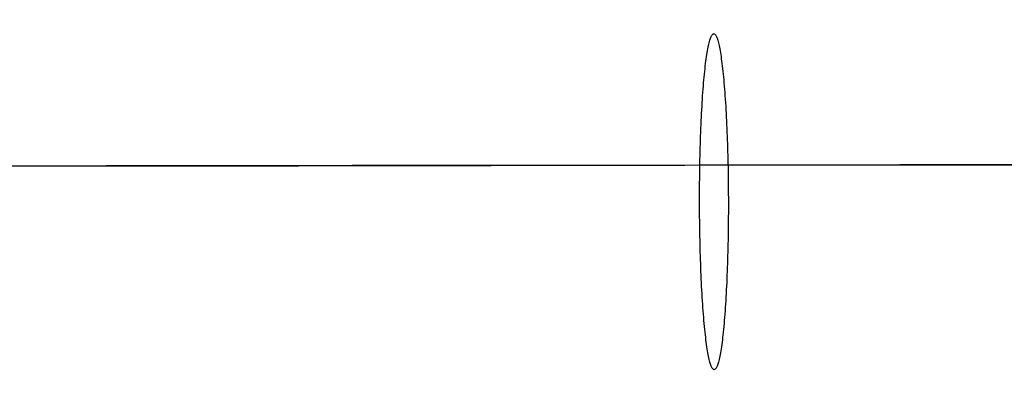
# Model space of a CAD drawing. Header units: millimetres. Extents: x -2852 to 102, y -106 to 97.
# Tile 146 of 256: x -2359 to -2318, y -12 to 3. Entities that reach past the tile are written whole.
import ezdxf

# ---------------------------------------------------------------- set-up
doc = ezdxf.new("R2010")
doc.units = ezdxf.units.MM
doc.header["$MEASUREMENT"] = 0
doc.layers.add('Predefinito', color=5, linetype='Continuous')

msp = doc.modelspace()

# ---------------------------------------------------------------- linework, layer by layer
at = {"layer": 'Predefinito', "extrusion": (-0.001367, 0.999999, 0)}
for points in [[(1899.675, 1028.426), (1950.258, 936.031), (1967.4, 906.576), (1985.127, 877.47), (2004.656, 847.084), (2025.496, 816.669), (2036.395, 801.605), (2047.581, 786.753), (2059.049, 772.174), (2070.848, 757.863), (2082.852, 744.027), (2095.232, 730.528), (2107.74, 717.692), (2114.15, 711.428), (2120.669, 705.279), (2127.105, 699.424), (2133.652, 693.694), (2140.312, 688.097), (2147.091, 682.643), (2153.75, 677.524), (2160.526, 672.56), (2167.421, 667.763), (2174.437, 663.147), (2181.313, 658.884), (2188.305, 654.816), (2195.415, 650.956), (2202.643, 647.32), (2209.738, 644.036), (2216.937, 640.993), (2220.576, 639.566), (2224.24, 638.206), (2227.928, 636.914), (2231.641, 635.692), (2235.831, 634.409), (2240.048, 633.217), (2244.289, 632.118), (2248.553, 631.112), (2252.587, 630.248), (2256.638, 629.466), (2260.704, 628.764), (2264.783, 628.142), (2268.847, 627.604), (2272.92, 627.144), (2277, 626.761), (2281.087, 626.455), (2285.18, 626.225), (2289.276, 626.069), (2293.374, 625.988), (2297.474, 625.98), (2305.647, 626.178), (2313.808, 626.656), (2321.95, 627.406), (2330.063, 628.419), (2338.132, 629.686), (2346.159, 631.199), (2354.138, 632.953), (2362.062, 634.938), (2369.891, 637.139), (2377.656, 639.556), (2385.353, 642.184), (2392.976, 645.017), (2400.435, 648.013), (2407.813, 651.2), (2415.108, 654.575), (2422.316, 658.133), (2429.278, 661.787), (2436.148, 665.612), (2442.922, 669.605), (2449.594, 673.764), (2455.744, 677.809), (2461.797, 681.998), (2467.747, 686.333), (2473.588, 690.813), (2480.985, 696.836), (2488.178, 703.101), (2491.988, 706.596), (2495.734, 710.158), (2499.416, 713.788), (2503.033, 717.481), (2509.946, 724.917), (2516.606, 732.58), (2522.96, 740.381), (2529.076, 748.372), (2534.957, 756.525), (2540.622, 764.832), (2546.118, 773.325), (2551.424, 781.935), (2556.66, 790.821), (2561.74, 799.799), (2571.51, 817.968), (2626.828, 928.194), (2638.541, 949.732), (2651.216, 971.672), (2674.704, 1009.524), (2677.832, 1014.879), (2679.262, 1017.451), (2680.646, 1020.045), (2681.888, 1022.497), (2683.068, 1024.979), (2684.056, 1027.223), (2684.522, 1028.357), (2684.967, 1029.499)], [(1899.675, 1028.426), (1950.258, 936.031), (1967.4, 906.576), (1985.127, 877.47), (2004.656, 847.084), (2025.496, 816.669), (2036.395, 801.605), (2047.581, 786.753), (2059.049, 772.174), (2070.848, 757.863), (2082.852, 744.027), (2095.232, 730.528), (2107.74, 717.692), (2114.15, 711.428), (2120.669, 705.279), (2127.105, 699.424), (2133.652, 693.694), (2140.312, 688.097), (2147.091, 682.643), (2153.75, 677.524), (2160.526, 672.56), (2167.421, 667.763), (2174.437, 663.147), (2181.313, 658.884), (2188.305, 654.816), (2195.415, 650.956), (2202.643, 647.32), (2209.738, 644.036), (2216.937, 640.993), (2220.576, 639.566), (2224.24, 638.206), (2227.928, 636.914), (2231.641, 635.692), (2235.831, 634.409), (2240.048, 633.217), (2244.289, 632.118), (2248.553, 631.112), (2252.587, 630.248), (2256.638, 629.466), (2260.704, 628.764), (2264.783, 628.142), (2268.847, 627.604), (2272.92, 627.144), (2277, 626.761), (2281.087, 626.455), (2285.18, 626.225), (2289.276, 626.069), (2293.374, 625.988), (2297.474, 625.98), (2305.647, 626.178), (2313.808, 626.656), (2321.95, 627.406), (2330.063, 628.419), (2338.132, 629.686), (2346.159, 631.199), (2354.138, 632.953), (2362.062, 634.938), (2369.891, 637.139), (2377.656, 639.556), (2385.353, 642.184), (2392.976, 645.017), (2400.435, 648.013), (2407.813, 651.2), (2415.108, 654.575), (2422.316, 658.133), (2429.278, 661.787), (2436.148, 665.612), (2442.922, 669.605), (2449.594, 673.764), (2455.744, 677.809), (2461.797, 681.998), (2467.747, 686.333), (2473.588, 690.813), (2480.985, 696.836), (2488.178, 703.101), (2491.988, 706.596), (2495.734, 710.158), (2499.416, 713.788), (2503.033, 717.481), (2509.946, 724.917), (2516.606, 732.58), (2522.96, 740.381), (2529.076, 748.372), (2534.957, 756.525), (2540.622, 764.832), (2546.118, 773.325), (2551.424, 781.935), (2556.66, 790.821), (2561.74, 799.799), (2571.51, 817.968), (2626.828, 928.194), (2638.541, 949.732), (2651.216, 971.672), (2674.704, 1009.524), (2677.832, 1014.879), (2679.262, 1017.451), (2680.646, 1020.045), (2681.888, 1022.497), (2683.068, 1024.979), (2684.056, 1027.223), (2684.522, 1028.357), (2684.967, 1029.499)], [(1893.351, 1025.423), (1943.996, 932.904), (1961.196, 903.334), (1978.994, 874.095), (1998.617, 843.546), (2019.574, 812.937), (2030.542, 797.765), (2041.807, 782.796), (2053.363, 768.091), (2065.262, 753.644), (2077.379, 739.663), (2089.888, 726.008), (2102.541, 713.005), (2109.032, 706.653), (2115.637, 700.412), (2122.165, 694.465), (2128.81, 688.638), (2135.576, 682.942), (2142.469, 677.386), (2149.248, 672.164), (2156.152, 667.094), (2163.186, 662.189), (2170.353, 657.462), (2177.385, 653.09), (2184.546, 648.911), (2191.838, 644.939), (2199.261, 641.191), (2206.559, 637.799), (2213.976, 634.65), (2217.729, 633.171), (2221.511, 631.76), (2225.321, 630.418), (2229.159, 629.147), (2233.493, 627.811), (2237.855, 626.569), (2242.242, 625.424), (2246.651, 624.375), (2250.821, 623.475), (2255.007, 622.658), (2259.209, 621.925), (2263.423, 621.276), (2267.619, 620.713), (2271.823, 620.23), (2276.035, 619.828), (2280.251, 619.505), (2284.472, 619.261), (2288.695, 619.094), (2292.918, 619.003), (2297.141, 618.988), (2305.557, 619.179), (2313.955, 619.658), (2322.326, 620.416), (2330.662, 621.445), (2338.948, 622.733), (2347.185, 624.275), (2355.367, 626.062), (2363.489, 628.086), (2371.51, 630.329), (2379.462, 632.793), (2387.341, 635.472), (2395.142, 638.361), (2402.771, 641.415), (2410.318, 644.664), (2417.778, 648.104), (2425.148, 651.731), (2432.267, 655.457), (2439.292, 659.357), (2446.219, 663.43), (2453.044, 667.673), (2459.337, 671.801), (2465.533, 676.078), (2471.626, 680.506), (2477.611, 685.085), (2485.196, 691.244), (2492.573, 697.653), (2496.48, 701.227), (2500.322, 704.871), (2504.098, 708.583), (2507.806, 712.361), (2514.89, 719.962), (2521.71, 727.789), (2528.21, 735.751), (2534.46, 743.898), (2540.461, 752.2), (2546.234, 760.647), (2551.824, 769.271), (2557.214, 778.001), (2562.522, 786.996), (2567.664, 796.07), (2577.527, 814.391), (2632.823, 924.581), (2644.452, 945.982), (2657.018, 967.756), (2680.503, 1005.603), (2683.726, 1011.103), (2686.673, 1016.486), (2687.995, 1019.076), (2689.269, 1021.731), (2690.354, 1024.169), (2690.875, 1025.417), (2691.378, 1026.687)], [(1893.351, 1025.423), (1943.996, 932.904), (1961.196, 903.334), (1978.994, 874.095), (1998.617, 843.546), (2019.574, 812.937), (2030.542, 797.765), (2041.807, 782.796), (2053.363, 768.091), (2065.262, 753.644), (2077.379, 739.663), (2089.888, 726.008), (2102.541, 713.005), (2109.032, 706.653), (2115.637, 700.412), (2122.165, 694.465), (2128.81, 688.638), (2135.576, 682.942), (2142.469, 677.386), (2149.248, 672.164), (2156.152, 667.094), (2163.186, 662.189), (2170.353, 657.462), (2177.385, 653.09), (2184.546, 648.911), (2191.838, 644.939), (2199.261, 641.191), (2206.559, 637.799), (2213.976, 634.65), (2217.729, 633.171), (2221.511, 631.76), (2225.321, 630.418), (2229.159, 629.147), (2233.493, 627.811), (2237.855, 626.569), (2242.242, 625.424), (2246.651, 624.375), (2250.821, 623.475), (2255.007, 622.658), (2259.209, 621.925), (2263.423, 621.276), (2267.619, 620.713), (2271.823, 620.23), (2276.035, 619.828), (2280.251, 619.505), (2284.472, 619.261), (2288.695, 619.094), (2292.918, 619.003), (2297.141, 618.988), (2305.557, 619.179), (2313.955, 619.658), (2322.326, 620.416), (2330.662, 621.445), (2338.948, 622.733), (2347.185, 624.275), (2355.367, 626.062), (2363.489, 628.086), (2371.51, 630.329), (2379.462, 632.793), (2387.341, 635.472), (2395.142, 638.361), (2402.771, 641.415), (2410.318, 644.664), (2417.778, 648.104), (2425.148, 651.731), (2432.267, 655.457), (2439.292, 659.357), (2446.219, 663.43), (2453.044, 667.673), (2459.337, 671.801), (2465.533, 676.078), (2471.626, 680.506), (2477.611, 685.085), (2485.196, 691.244), (2492.573, 697.653), (2496.48, 701.227), (2500.322, 704.871), (2504.098, 708.583), (2507.806, 712.361), (2514.89, 719.962), (2521.71, 727.789), (2528.21, 735.751), (2534.46, 743.898), (2540.461, 752.2), (2546.234, 760.647), (2551.824, 769.271), (2557.214, 778.001), (2562.522, 786.996), (2567.664, 796.07), (2577.527, 814.391), (2632.823, 924.581), (2644.452, 945.982), (2657.018, 967.756), (2680.503, 1005.603), (2683.726, 1011.103), (2686.673, 1016.486), (2687.995, 1019.076), (2689.269, 1021.731), (2690.354, 1024.169), (2690.875, 1025.417), (2691.378, 1026.687)], [(2685.094, 1029.656), (2684.653, 1028.514), (2684.179, 1027.354), (2683.136, 1024.978), (2681.976, 1022.534), (2680.708, 1020.029), (2679.342, 1017.466), (2677.888, 1014.851), (2674.755, 1009.486), (2647.236, 964.812), (2634.885, 943.007), (2623.438, 921.608), (2573.472, 821.606), (2563.678, 803.183), (2553.533, 785.345), (2548.272, 776.653), (2542.857, 768.118), (2537.263, 759.741), (2531.47, 751.527), (2525.454, 743.478), (2519.193, 735.598), (2512.666, 727.889), (2505.848, 720.356), (2498.718, 713.001), (2495.03, 709.391), (2491.254, 705.827), (2487.39, 702.309), (2483.433, 698.838), (2479.382, 695.414), (2475.233, 692.037), (2469.344, 687.456), (2463.27, 682.973), (2457.021, 678.599), (2450.604, 674.339), (2444.025, 670.203), (2437.294, 666.199), (2430.418, 662.334), (2423.403, 658.618), (2416.259, 655.058), (2408.992, 651.662), (2401.61, 648.438), (2394.122, 645.395), (2386.533, 642.541), (2378.853, 639.883), (2371.089, 637.431), (2363.249, 635.192), (2355.339, 633.174), (2347.369, 631.385), (2339.345, 629.834), (2331.275, 628.529), (2323.167, 627.478), (2315.028, 626.688), (2306.867, 626.169), (2298.69, 625.929), (2294.598, 625.915), (2290.506, 625.974), (2286.413, 626.107), (2282.321, 626.315), (2278.232, 626.598), (2274.145, 626.958), (2270.062, 627.395), (2265.984, 627.912), (2261.911, 628.508), (2257.846, 629.185), (2253.788, 629.943), (2249.738, 630.785), (2245.698, 631.71), (2241.669, 632.721), (2237.651, 633.817), (2233.646, 635), (2229.972, 636.166), (2226.309, 637.405), (2222.658, 638.717), (2219.018, 640.1), (2215.391, 641.554), (2211.775, 643.077), (2204.58, 646.326), (2197.435, 649.84), (2190.34, 653.611), (2183.297, 657.63), (2176.306, 661.888), (2169.369, 666.379), (2162.486, 671.093), (2155.659, 676.022), (2148.889, 681.158), (2142.175, 686.492), (2135.521, 692.017), (2128.926, 697.724), (2122.392, 703.605), (2115.919, 709.651), (2109.508, 715.854), (2096.88, 728.7), (2084.513, 742.076), (2072.418, 755.915), (2060.6, 770.152), (2049.07, 784.721), (2037.834, 799.554), (2026.9, 814.587), (2005.974, 844.986), (1986.355, 875.387), (1968.108, 905.263), (1951.298, 934.083), (1899.711, 1028.227)], [(2685.094, 1029.656), (2684.653, 1028.514), (2684.179, 1027.354), (2683.136, 1024.978), (2681.976, 1022.534), (2680.708, 1020.029), (2679.342, 1017.466), (2677.888, 1014.851), (2674.755, 1009.486), (2647.236, 964.812), (2634.885, 943.007), (2623.438, 921.608), (2573.472, 821.606), (2563.678, 803.183), (2553.533, 785.345), (2548.272, 776.653), (2542.857, 768.118), (2537.263, 759.741), (2531.47, 751.527), (2525.454, 743.478), (2519.193, 735.598), (2512.666, 727.889), (2505.848, 720.356), (2498.718, 713.001), (2495.03, 709.391), (2491.254, 705.827), (2487.39, 702.309), (2483.433, 698.838), (2479.382, 695.414), (2475.233, 692.037), (2469.344, 687.456), (2463.27, 682.973), (2457.021, 678.599), (2450.604, 674.339), (2444.025, 670.203), (2437.294, 666.199), (2430.418, 662.334), (2423.403, 658.618), (2416.259, 655.058), (2408.992, 651.662), (2401.61, 648.438), (2394.122, 645.395), (2386.533, 642.541), (2378.853, 639.883), (2371.089, 637.431), (2363.249, 635.192), (2355.339, 633.174), (2347.369, 631.385), (2339.345, 629.834), (2331.275, 628.529), (2323.167, 627.478), (2315.028, 626.688), (2306.867, 626.169), (2298.69, 625.929), (2294.598, 625.915), (2290.506, 625.974), (2286.413, 626.107), (2282.321, 626.315), (2278.232, 626.598), (2274.145, 626.958), (2270.062, 627.395), (2265.984, 627.912), (2261.911, 628.508), (2257.846, 629.185), (2253.788, 629.943), (2249.738, 630.785), (2245.698, 631.71), (2241.669, 632.721), (2237.651, 633.817), (2233.646, 635), (2229.972, 636.166), (2226.309, 637.405), (2222.658, 638.717), (2219.018, 640.1), (2215.391, 641.554), (2211.775, 643.077), (2204.58, 646.326), (2197.435, 649.84), (2190.34, 653.611), (2183.297, 657.63), (2176.306, 661.888), (2169.369, 666.379), (2162.486, 671.093), (2155.659, 676.022), (2148.889, 681.158), (2142.175, 686.492), (2135.521, 692.017), (2128.926, 697.724), (2122.392, 703.605), (2115.919, 709.651), (2109.508, 715.854), (2096.88, 728.7), (2084.513, 742.076), (2072.418, 755.915), (2060.6, 770.152), (2049.07, 784.721), (2037.834, 799.554), (2026.9, 814.587), (2005.974, 844.986), (1986.355, 875.387), (1968.108, 905.263), (1951.298, 934.083), (1899.711, 1028.227)], [(1905.998, 1031.428), (1956.521, 939.158), (1973.605, 909.817), (1991.259, 880.845), (2010.696, 850.623), (2031.419, 820.401), (2042.247, 805.445), (2053.356, 790.71), (2064.735, 776.257), (2076.434, 762.081), (2088.326, 748.391), (2100.577, 735.049), (2112.94, 722.379), (2119.268, 716.204), (2125.7, 710.146), (2132.045, 704.384), (2138.494, 698.749), (2145.048, 693.251), (2151.712, 687.9), (2158.253, 682.884), (2164.9, 678.025), (2171.656, 673.337), (2178.522, 668.832), (2185.241, 664.679), (2192.064, 660.721), (2198.993, 656.973), (2206.025, 653.449), (2212.916, 650.273), (2219.899, 647.335), (2223.423, 645.961), (2226.969, 644.652), (2230.536, 643.41), (2234.124, 642.237), (2238.17, 641.007), (2242.241, 639.865), (2246.337, 638.812), (2250.455, 637.848), (2254.353, 637.022), (2258.268, 636.273), (2262.199, 635.602), (2266.144, 635.009), (2270.075, 634.496), (2274.016, 634.058), (2277.966, 633.694), (2281.924, 633.405), (2285.888, 633.189), (2289.857, 633.045), (2293.83, 632.973), (2297.806, 632.972), (2305.737, 633.178), (2313.662, 633.655), (2321.574, 634.396), (2329.464, 635.393), (2337.317, 636.638), (2345.134, 638.124), (2352.908, 639.844), (2360.634, 641.791), (2368.271, 643.949), (2375.85, 646.319), (2383.365, 648.896), (2390.811, 651.674), (2398.098, 654.612), (2405.308, 657.737), (2412.438, 661.046), (2419.484, 664.534), (2426.289, 668.117), (2433.005, 671.866), (2439.624, 675.779), (2446.144, 679.855), (2452.151, 683.816), (2458.061, 687.918), (2463.868, 692.16), (2469.565, 696.541), (2476.774, 702.428), (2483.783, 708.55), (2487.496, 711.964), (2491.146, 715.445), (2494.735, 718.992), (2498.261, 722.602), (2505.002, 729.873), (2511.502, 737.37), (2517.71, 745.011), (2523.692, 752.846), (2529.453, 760.85), (2535.011, 769.017), (2540.411, 777.379), (2545.634, 785.869), (2550.797, 794.646), (2555.815, 803.528), (2565.493, 821.545), (2620.832, 931.806), (2632.631, 953.483), (2645.413, 975.588), (2668.906, 1013.445), (2671.937, 1018.654), (2673.307, 1021.13), (2674.619, 1023.605), (2675.781, 1025.918), (2676.867, 1028.226), (2677.757, 1030.277), (2678.17, 1031.297), (2678.557, 1032.31)], [(1905.998, 1031.428), (1956.521, 939.158), (1973.605, 909.817), (1991.259, 880.845), (2010.696, 850.623), (2031.419, 820.401), (2042.247, 805.445), (2053.356, 790.71), (2064.735, 776.257), (2076.434, 762.081), (2088.326, 748.391), (2100.577, 735.049), (2112.94, 722.379), (2119.268, 716.204), (2125.7, 710.146), (2132.045, 704.384), (2138.494, 698.749), (2145.048, 693.251), (2151.712, 687.9), (2158.253, 682.884), (2164.9, 678.025), (2171.656, 673.337), (2178.522, 668.832), (2185.241, 664.679), (2192.064, 660.721), (2198.993, 656.973), (2206.025, 653.449), (2212.916, 650.273), (2219.899, 647.335), (2223.423, 645.961), (2226.969, 644.652), (2230.536, 643.41), (2234.124, 642.237), (2238.17, 641.007), (2242.241, 639.865), (2246.337, 638.812), (2250.455, 637.848), (2254.353, 637.022), (2258.268, 636.273), (2262.199, 635.602), (2266.144, 635.009), (2270.075, 634.496), (2274.016, 634.058), (2277.966, 633.694), (2281.924, 633.405), (2285.888, 633.189), (2289.857, 633.045), (2293.83, 632.973), (2297.806, 632.972), (2305.737, 633.178), (2313.662, 633.655), (2321.574, 634.396), (2329.464, 635.393), (2337.317, 636.638), (2345.134, 638.124), (2352.908, 639.844), (2360.634, 641.791), (2368.271, 643.949), (2375.85, 646.319), (2383.365, 648.896), (2390.811, 651.674), (2398.098, 654.612), (2405.308, 657.737), (2412.438, 661.046), (2419.484, 664.534), (2426.289, 668.117), (2433.005, 671.866), (2439.624, 675.779), (2446.144, 679.855), (2452.151, 683.816), (2458.061, 687.918), (2463.868, 692.16), (2469.565, 696.541), (2476.774, 702.428), (2483.783, 708.55), (2487.496, 711.964), (2491.146, 715.445), (2494.735, 718.992), (2498.261, 722.602), (2505.002, 729.873), (2511.502, 737.37), (2517.71, 745.011), (2523.692, 752.846), (2529.453, 760.85), (2535.011, 769.017), (2540.411, 777.379), (2545.634, 785.869), (2550.797, 794.646), (2555.815, 803.528), (2565.493, 821.545), (2620.832, 931.806), (2632.631, 953.483), (2645.413, 975.588), (2668.906, 1013.445), (2671.937, 1018.654), (2673.307, 1021.13), (2674.619, 1023.605), (2675.781, 1025.918), (2676.867, 1028.226), (2677.757, 1030.277), (2678.17, 1031.297), (2678.557, 1032.31)], [(1899.675, 1028.426), (1950.258, 936.031), (1967.4, 906.576), (1985.127, 877.47), (2004.656, 847.084), (2025.496, 816.669), (2036.395, 801.605), (2047.581, 786.753), (2059.049, 772.174), (2070.848, 757.863), (2082.852, 744.027), (2095.232, 730.528), (2107.74, 717.692), (2114.15, 711.428), (2120.669, 705.279), (2127.105, 699.424), (2133.652, 693.694), (2140.312, 688.097), (2147.091, 682.643), (2153.75, 677.524), (2160.526, 672.56), (2167.421, 667.763), (2174.437, 663.147), (2181.313, 658.884), (2188.305, 654.816), (2195.415, 650.956), (2202.643, 647.32), (2209.738, 644.036), (2216.937, 640.993), (2220.576, 639.566), (2224.24, 638.206), (2227.928, 636.914), (2231.641, 635.692), (2235.831, 634.409), (2240.048, 633.217), (2244.289, 632.118), (2248.553, 631.112), (2252.587, 630.248), (2256.638, 629.466), (2260.704, 628.764), (2264.783, 628.142), (2268.847, 627.604), (2272.92, 627.144), (2277, 626.761), (2281.087, 626.455), (2285.18, 626.225), (2289.276, 626.069), (2293.374, 625.988), (2297.474, 625.98), (2305.647, 626.178), (2313.808, 626.656), (2321.95, 627.406), (2330.063, 628.419), (2338.132, 629.686), (2346.159, 631.199), (2354.138, 632.953), (2362.062, 634.938), (2369.891, 637.139), (2377.656, 639.556), (2385.353, 642.184), (2392.976, 645.017), (2400.435, 648.013), (2407.813, 651.2), (2415.108, 654.575), (2422.316, 658.133), (2429.278, 661.787), (2436.148, 665.612), (2442.922, 669.605), (2449.594, 673.764), (2455.744, 677.809), (2461.797, 681.998), (2467.747, 686.333), (2473.588, 690.813), (2480.985, 696.836), (2488.178, 703.101), (2491.988, 706.596), (2495.734, 710.158), (2499.416, 713.788), (2503.033, 717.481), (2509.946, 724.917), (2516.606, 732.58), (2522.96, 740.381), (2529.076, 748.372), (2534.957, 756.525), (2540.622, 764.832), (2546.118, 773.325), (2551.424, 781.935), (2556.66, 790.821), (2561.74, 799.799), (2571.51, 817.968), (2626.828, 928.194), (2638.541, 949.732), (2651.216, 971.672), (2674.704, 1009.524), (2677.832, 1014.879), (2679.262, 1017.451), (2680.646, 1020.045), (2681.888, 1022.497), (2683.068, 1024.979), (2684.056, 1027.223), (2684.522, 1028.357), (2684.967, 1029.499)], [(1899.675, 1028.426), (1950.258, 936.031), (1967.4, 906.576), (1985.127, 877.47), (2004.656, 847.084), (2025.496, 816.669), (2036.395, 801.605), (2047.581, 786.753), (2059.049, 772.174), (2070.848, 757.863), (2082.852, 744.027), (2095.232, 730.528), (2107.74, 717.692), (2114.15, 711.428), (2120.669, 705.279), (2127.105, 699.424), (2133.652, 693.694), (2140.312, 688.097), (2147.091, 682.643), (2153.75, 677.524), (2160.526, 672.56), (2167.421, 667.763), (2174.437, 663.147), (2181.313, 658.884), (2188.305, 654.816), (2195.415, 650.956), (2202.643, 647.32), (2209.738, 644.036), (2216.937, 640.993), (2220.576, 639.566), (2224.24, 638.206), (2227.928, 636.914), (2231.641, 635.692), (2235.831, 634.409), (2240.048, 633.217), (2244.289, 632.118), (2248.553, 631.112), (2252.587, 630.248), (2256.638, 629.466), (2260.704, 628.764), (2264.783, 628.142), (2268.847, 627.604), (2272.92, 627.144), (2277, 626.761), (2281.087, 626.455), (2285.18, 626.225), (2289.276, 626.069), (2293.374, 625.988), (2297.474, 625.98), (2305.647, 626.178), (2313.808, 626.656), (2321.95, 627.406), (2330.063, 628.419), (2338.132, 629.686), (2346.159, 631.199), (2354.138, 632.953), (2362.062, 634.938), (2369.891, 637.139), (2377.656, 639.556), (2385.353, 642.184), (2392.976, 645.017), (2400.435, 648.013), (2407.813, 651.2), (2415.108, 654.575), (2422.316, 658.133), (2429.278, 661.787), (2436.148, 665.612), (2442.922, 669.605), (2449.594, 673.764), (2455.744, 677.809), (2461.797, 681.998), (2467.747, 686.333), (2473.588, 690.813), (2480.985, 696.836), (2488.178, 703.101), (2491.988, 706.596), (2495.734, 710.158), (2499.416, 713.788), (2503.033, 717.481), (2509.946, 724.917), (2516.606, 732.58), (2522.96, 740.381), (2529.076, 748.372), (2534.957, 756.525), (2540.622, 764.832), (2546.118, 773.325), (2551.424, 781.935), (2556.66, 790.821), (2561.74, 799.799), (2571.51, 817.968), (2626.828, 928.194), (2638.541, 949.732), (2651.216, 971.672), (2674.704, 1009.524), (2677.832, 1014.879), (2679.262, 1017.451), (2680.646, 1020.045), (2681.888, 1022.497), (2683.068, 1024.979), (2684.056, 1027.223), (2684.522, 1028.357), (2684.967, 1029.499)]]:
    msp.add_lwpolyline(points, dxfattribs=at)
at = {"layer": 'Predefinito'}
msp.add_polyline3d([(-2330.658, -4.71, 621.445), (-2330.658, -4.555, 621.446), (-2330.658, -4.398, 621.451), (-2330.657, -4.24, 621.46), (-2330.656, -4.081, 621.473), (-2330.655, -3.921, 621.489), (-2330.654, -3.76, 621.509), (-2330.652, -3.599, 621.533), (-2330.65, -3.437, 621.561), (-2330.647, -3.274, 621.593), (-2330.644, -3.111, 621.629), (-2330.641, -2.947, 621.669), (-2330.637, -2.784, 621.714), (-2330.633, -2.621, 621.762), (-2330.629, -2.458, 621.815), (-2330.624, -2.296, 621.873), (-2330.619, -2.134, 621.934), (-2330.614, -1.972, 622), (-2330.608, -1.812, 622.07), (-2330.602, -1.653, 622.145), (-2330.595, -1.495, 622.224), (-2330.588, -1.339, 622.307), (-2330.581, -1.184, 622.394), (-2330.573, -1.031, 622.486), (-2330.565, -0.88, 622.581), (-2330.557, -0.731, 622.681), (-2330.548, -0.584, 622.785), (-2330.539, -0.44, 622.893), (-2330.53, -0.298, 623.004), (-2330.52, -0.159, 623.12), (-2330.51, -0.023, 623.239), (-2330.5, 0.11, 623.361), (-2330.489, 0.24, 623.487), (-2330.478, 0.366, 623.617), (-2330.467, 0.489, 623.749), (-2330.456, 0.609, 623.885), (-2330.444, 0.724, 624.023), (-2330.432, 0.836, 624.164), (-2330.42, 0.945, 624.308), (-2330.407, 1.049, 624.454), (-2330.395, 1.149, 624.602), (-2330.382, 1.245, 624.753), (-2330.369, 1.337, 624.905), (-2330.356, 1.425, 625.06), (-2330.342, 1.508, 625.216), (-2330.329, 1.587, 625.373), (-2330.316, 1.662, 625.531), (-2330.302, 1.733, 625.691), (-2330.288, 1.799, 625.852), (-2330.274, 1.861, 626.013), (-2330.261, 1.918, 626.175), (-2330.247, 1.971, 626.337), (-2330.233, 2.02, 626.5), (-2330.219, 2.065, 626.662), (-2330.205, 2.105, 626.825), (-2330.191, 2.141, 626.988), (-2330.177, 2.173, 627.15), (-2330.163, 2.202, 627.311), (-2330.15, 2.226, 627.472), (-2330.136, 2.246, 627.633), (-2330.122, 2.262, 627.792), (-2330.109, 2.275, 627.951), (-2330.095, 2.283, 628.108), (-2330.082, 2.289, 628.264), (-2330.068, 2.29, 628.419), (-2330.055, 2.289, 628.574), (-2330.042, 2.284, 628.73), (-2330.028, 2.275, 628.887), (-2330.014, 2.262, 629.045), (-2330.001, 2.246, 629.205), (-2329.987, 2.226, 629.365), (-2329.973, 2.202, 629.526), (-2329.959, 2.174, 629.688), (-2329.945, 2.142, 629.85), (-2329.931, 2.105, 630.012), (-2329.917, 2.065, 630.175), (-2329.903, 2.021, 630.338), (-2329.889, 1.972, 630.5), (-2329.875, 1.919, 630.663), (-2329.861, 1.861, 630.825), (-2329.847, 1.799, 630.986), (-2329.833, 1.733, 631.147), (-2329.819, 1.663, 631.306), (-2329.806, 1.588, 631.465), (-2329.792, 1.509, 631.622), (-2329.779, 1.425, 631.778), (-2329.765, 1.338, 631.932), (-2329.752, 1.246, 632.085), (-2329.739, 1.15, 632.235), (-2329.726, 1.05, 632.384), (-2329.713, 0.946, 632.53), (-2329.701, 0.837, 632.674), (-2329.689, 0.725, 632.815), (-2329.677, 0.61, 632.953), (-2329.665, 0.49, 633.089), (-2329.653, 0.367, 633.221), (-2329.642, 0.241, 633.35), (-2329.631, 0.111, 633.476), (-2329.62, -0.022, 633.599), (-2329.61, -0.158, 633.718), (-2329.6, -0.297, 633.833), (-2329.59, -0.438, 633.945), (-2329.581, -0.583, 634.053), (-2329.571, -0.729, 634.156), (-2329.563, -0.878, 634.256), (-2329.554, -1.029, 634.352), (-2329.546, -1.182, 634.444), (-2329.538, -1.337, 634.531), (-2329.531, -1.494, 634.614), (-2329.524, -1.652, 634.693), (-2329.517, -1.811, 634.767), (-2329.511, -1.971, 634.838), (-2329.505, -2.132, 634.903), (-2329.5, -2.294, 634.965), (-2329.495, -2.456, 635.022), (-2329.49, -2.619, 635.075), (-2329.485, -2.783, 635.124), (-2329.481, -2.946, 635.168), (-2329.478, -3.109, 635.209), (-2329.474, -3.272, 635.245), (-2329.471, -3.435, 635.277), (-2329.469, -3.597, 635.305), (-2329.467, -3.759, 635.329), (-2329.465, -3.92, 635.349), (-2329.463, -4.08, 635.365), (-2329.462, -4.239, 635.377), (-2329.461, -4.397, 635.386), (-2329.46, -4.553, 635.391), (-2329.46, -4.709, 635.393), (-2329.46, -4.864, 635.391), (-2329.46, -5.021, 635.386), (-2329.46, -5.179, 635.377), (-2329.461, -5.338, 635.365), (-2329.462, -5.498, 635.349), (-2329.464, -5.659, 635.329), (-2329.466, -5.82, 635.305), (-2329.468, -5.982, 635.277), (-2329.471, -6.145, 635.245), (-2329.473, -6.308, 635.209), (-2329.477, -6.472, 635.168), (-2329.48, -6.635, 635.124), (-2329.484, -6.798, 635.075), (-2329.489, -6.961, 635.022), (-2329.493, -7.123, 634.965), (-2329.498, -7.285, 634.903), (-2329.504, -7.447, 634.838), (-2329.51, -7.607, 634.767), (-2329.516, -7.766, 634.693), (-2329.522, -7.924, 634.614), (-2329.529, -8.08, 634.531), (-2329.536, -8.235, 634.444), (-2329.544, -8.388, 634.352), (-2329.552, -8.539, 634.256), (-2329.561, -8.688, 634.156), (-2329.569, -8.835, 634.053), (-2329.578, -8.979, 633.945), (-2329.588, -9.121, 633.833), (-2329.597, -9.26, 633.718), (-2329.607, -9.396, 633.599), (-2329.618, -9.529, 633.476), (-2329.628, -9.659, 633.35), (-2329.639, -9.785, 633.221), (-2329.651, -9.908, 633.089), (-2329.662, -10.028, 632.953), (-2329.674, -10.143, 632.815), (-2329.686, -10.255, 632.674), (-2329.698, -10.364, 632.53), (-2329.71, -10.468, 632.384), (-2329.723, -10.568, 632.235), (-2329.736, -10.664, 632.085), (-2329.749, -10.756, 631.932), (-2329.762, -10.844, 631.778), (-2329.775, -10.927, 631.622), (-2329.789, -11.006, 631.465), (-2329.802, -11.081, 631.306), (-2329.816, -11.152, 631.147), (-2329.829, -11.218, 630.986), (-2329.843, -11.28, 630.825), (-2329.857, -11.337, 630.663), (-2329.871, -11.39, 630.5), (-2329.885, -11.439, 630.338), (-2329.899, -11.484, 630.175), (-2329.913, -11.524, 630.012), (-2329.926, -11.56, 629.85), (-2329.94, -11.592, 629.688), (-2329.954, -11.621, 629.526), (-2329.968, -11.645, 629.365), (-2329.982, -11.665, 629.205), (-2329.995, -11.681, 629.045), (-2330.009, -11.694, 628.887), (-2330.023, -11.703, 628.73), (-2330.036, -11.708, 628.574), (-2330.049, -11.709, 628.419), (-2330.063, -11.708, 628.264), (-2330.076, -11.703, 628.108), (-2330.089, -11.694, 627.951), (-2330.103, -11.681, 627.792), (-2330.117, -11.665, 627.633), (-2330.131, -11.645, 627.472), (-2330.144, -11.621, 627.311), (-2330.158, -11.593, 627.15), (-2330.172, -11.561, 626.988), (-2330.186, -11.524, 626.825), (-2330.2, -11.484, 626.662), (-2330.214, -11.44, 626.5), (-2330.228, -11.391, 626.337), (-2330.242, -11.338, 626.175), (-2330.256, -11.28, 626.013), (-2330.27, -11.218, 625.852), (-2330.284, -11.152, 625.691), (-2330.298, -11.082, 625.531), (-2330.312, -11.007, 625.373), (-2330.325, -10.928, 625.216), (-2330.339, -10.844, 625.06), (-2330.352, -10.757, 624.905), (-2330.366, -10.665, 624.753), (-2330.379, -10.569, 624.602), (-2330.391, -10.469, 624.454), (-2330.404, -10.365, 624.308), (-2330.417, -10.256, 624.164), (-2330.429, -10.144, 624.023), (-2330.441, -10.029, 623.885), (-2330.453, -9.909, 623.749), (-2330.464, -9.786, 623.617), (-2330.476, -9.66, 623.487), (-2330.487, -9.53, 623.361), (-2330.497, -9.397, 623.239), (-2330.508, -9.261, 623.12), (-2330.518, -9.122, 623.004), (-2330.528, -8.981, 622.893), (-2330.537, -8.836, 622.785), (-2330.546, -8.69, 622.681), (-2330.555, -8.541, 622.581), (-2330.563, -8.39, 622.486), (-2330.571, -8.237, 622.394), (-2330.579, -8.082, 622.307), (-2330.587, -7.925, 622.224), (-2330.594, -7.767, 622.145), (-2330.6, -7.608, 622.07), (-2330.606, -7.448, 622), (-2330.612, -7.287, 621.934), (-2330.618, -7.125, 621.873), (-2330.623, -6.963, 621.815), (-2330.628, -6.8, 621.762), (-2330.632, -6.636, 621.714), (-2330.636, -6.473, 621.669), (-2330.64, -6.31, 621.629), (-2330.643, -6.147, 621.593), (-2330.646, -5.984, 621.561), (-2330.649, -5.822, 621.533), (-2330.651, -5.66, 621.509), (-2330.653, -5.499, 621.489), (-2330.655, -5.339, 621.473), (-2330.656, -5.18, 621.46), (-2330.657, -5.022, 621.451), (-2330.657, -4.866, 621.446), (-2330.658, -4.71, 621.445)], dxfattribs=at)
msp.add_polyline3d([(-2330.658, -4.71, 621.445), (-2330.658, -4.555, 621.446), (-2330.658, -4.398, 621.451), (-2330.657, -4.24, 621.46), (-2330.656, -4.081, 621.473), (-2330.655, -3.921, 621.489), (-2330.654, -3.76, 621.509), (-2330.652, -3.599, 621.533), (-2330.65, -3.437, 621.561), (-2330.647, -3.274, 621.593), (-2330.644, -3.111, 621.629), (-2330.641, -2.947, 621.669), (-2330.637, -2.784, 621.714), (-2330.633, -2.621, 621.762), (-2330.629, -2.458, 621.815), (-2330.624, -2.296, 621.873), (-2330.619, -2.134, 621.934), (-2330.614, -1.972, 622), (-2330.608, -1.812, 622.07), (-2330.602, -1.653, 622.145), (-2330.595, -1.495, 622.224), (-2330.588, -1.339, 622.307), (-2330.581, -1.184, 622.394), (-2330.573, -1.031, 622.486), (-2330.565, -0.88, 622.581), (-2330.557, -0.731, 622.681), (-2330.548, -0.584, 622.785), (-2330.539, -0.44, 622.893), (-2330.53, -0.298, 623.004), (-2330.52, -0.159, 623.12), (-2330.51, -0.023, 623.239), (-2330.5, 0.11, 623.361), (-2330.489, 0.24, 623.487), (-2330.478, 0.366, 623.617), (-2330.467, 0.489, 623.749), (-2330.456, 0.609, 623.885), (-2330.444, 0.724, 624.023), (-2330.432, 0.836, 624.164), (-2330.42, 0.945, 624.308), (-2330.407, 1.049, 624.454), (-2330.395, 1.149, 624.602), (-2330.382, 1.245, 624.753), (-2330.369, 1.337, 624.905), (-2330.356, 1.425, 625.06), (-2330.342, 1.508, 625.216), (-2330.329, 1.587, 625.373), (-2330.316, 1.662, 625.531), (-2330.302, 1.733, 625.691), (-2330.288, 1.799, 625.852), (-2330.274, 1.861, 626.013), (-2330.261, 1.918, 626.175), (-2330.247, 1.971, 626.337), (-2330.233, 2.02, 626.5), (-2330.219, 2.065, 626.662), (-2330.205, 2.105, 626.825), (-2330.191, 2.141, 626.988), (-2330.177, 2.173, 627.15), (-2330.163, 2.202, 627.311), (-2330.15, 2.226, 627.472), (-2330.136, 2.246, 627.633), (-2330.122, 2.262, 627.792), (-2330.109, 2.275, 627.951), (-2330.095, 2.283, 628.108), (-2330.082, 2.289, 628.264), (-2330.068, 2.29, 628.419), (-2330.055, 2.289, 628.574), (-2330.042, 2.284, 628.73), (-2330.028, 2.275, 628.887), (-2330.014, 2.262, 629.045), (-2330.001, 2.246, 629.205), (-2329.987, 2.226, 629.365), (-2329.973, 2.202, 629.526), (-2329.959, 2.174, 629.688), (-2329.945, 2.142, 629.85), (-2329.931, 2.105, 630.012), (-2329.917, 2.065, 630.175), (-2329.903, 2.021, 630.338), (-2329.889, 1.972, 630.5), (-2329.875, 1.919, 630.663), (-2329.861, 1.861, 630.825), (-2329.847, 1.799, 630.986), (-2329.833, 1.733, 631.147), (-2329.819, 1.663, 631.306), (-2329.806, 1.588, 631.465), (-2329.792, 1.509, 631.622), (-2329.779, 1.425, 631.778), (-2329.765, 1.338, 631.932), (-2329.752, 1.246, 632.085), (-2329.739, 1.15, 632.235), (-2329.726, 1.05, 632.384), (-2329.713, 0.946, 632.53), (-2329.701, 0.837, 632.674), (-2329.689, 0.725, 632.815), (-2329.677, 0.61, 632.953), (-2329.665, 0.49, 633.089), (-2329.653, 0.367, 633.221), (-2329.642, 0.241, 633.35), (-2329.631, 0.111, 633.476), (-2329.62, -0.022, 633.599), (-2329.61, -0.158, 633.718), (-2329.6, -0.297, 633.833), (-2329.59, -0.438, 633.945), (-2329.581, -0.583, 634.053), (-2329.571, -0.729, 634.156), (-2329.563, -0.878, 634.256), (-2329.554, -1.029, 634.352), (-2329.546, -1.182, 634.444), (-2329.538, -1.337, 634.531), (-2329.531, -1.494, 634.614), (-2329.524, -1.652, 634.693), (-2329.517, -1.811, 634.767), (-2329.511, -1.971, 634.838), (-2329.505, -2.132, 634.903), (-2329.5, -2.294, 634.965), (-2329.495, -2.456, 635.022), (-2329.49, -2.619, 635.075), (-2329.485, -2.783, 635.124), (-2329.481, -2.946, 635.168), (-2329.478, -3.109, 635.209), (-2329.474, -3.272, 635.245), (-2329.471, -3.435, 635.277), (-2329.469, -3.597, 635.305), (-2329.467, -3.759, 635.329), (-2329.465, -3.92, 635.349), (-2329.463, -4.08, 635.365), (-2329.462, -4.239, 635.377), (-2329.461, -4.397, 635.386), (-2329.46, -4.553, 635.391), (-2329.46, -4.709, 635.393), (-2329.46, -4.864, 635.391), (-2329.46, -5.021, 635.386), (-2329.46, -5.179, 635.377), (-2329.461, -5.338, 635.365), (-2329.462, -5.498, 635.349), (-2329.464, -5.659, 635.329), (-2329.466, -5.82, 635.305), (-2329.468, -5.982, 635.277), (-2329.471, -6.145, 635.245), (-2329.473, -6.308, 635.209), (-2329.477, -6.472, 635.168), (-2329.48, -6.635, 635.124), (-2329.484, -6.798, 635.075), (-2329.489, -6.961, 635.022), (-2329.493, -7.123, 634.965), (-2329.498, -7.285, 634.903), (-2329.504, -7.447, 634.838), (-2329.51, -7.607, 634.767), (-2329.516, -7.766, 634.693), (-2329.522, -7.924, 634.614), (-2329.529, -8.08, 634.531), (-2329.536, -8.235, 634.444), (-2329.544, -8.388, 634.352), (-2329.552, -8.539, 634.256), (-2329.561, -8.688, 634.156), (-2329.569, -8.835, 634.053), (-2329.578, -8.979, 633.945), (-2329.588, -9.121, 633.833), (-2329.597, -9.26, 633.718), (-2329.607, -9.396, 633.599), (-2329.618, -9.529, 633.476), (-2329.628, -9.659, 633.35), (-2329.639, -9.785, 633.221), (-2329.651, -9.908, 633.089), (-2329.662, -10.028, 632.953), (-2329.674, -10.143, 632.815), (-2329.686, -10.255, 632.674), (-2329.698, -10.364, 632.53), (-2329.71, -10.468, 632.384), (-2329.723, -10.568, 632.235), (-2329.736, -10.664, 632.085), (-2329.749, -10.756, 631.932), (-2329.762, -10.844, 631.778), (-2329.775, -10.927, 631.622), (-2329.789, -11.006, 631.465), (-2329.802, -11.081, 631.306), (-2329.816, -11.152, 631.147), (-2329.829, -11.218, 630.986), (-2329.843, -11.28, 630.825), (-2329.857, -11.337, 630.663), (-2329.871, -11.39, 630.5), (-2329.885, -11.439, 630.338), (-2329.899, -11.484, 630.175), (-2329.913, -11.524, 630.012), (-2329.926, -11.56, 629.85), (-2329.94, -11.592, 629.688), (-2329.954, -11.621, 629.526), (-2329.968, -11.645, 629.365), (-2329.982, -11.665, 629.205), (-2329.995, -11.681, 629.045), (-2330.009, -11.694, 628.887), (-2330.023, -11.703, 628.73), (-2330.036, -11.708, 628.574), (-2330.049, -11.709, 628.419), (-2330.063, -11.708, 628.264), (-2330.076, -11.703, 628.108), (-2330.089, -11.694, 627.951), (-2330.103, -11.681, 627.792), (-2330.117, -11.665, 627.633), (-2330.131, -11.645, 627.472), (-2330.144, -11.621, 627.311), (-2330.158, -11.593, 627.15), (-2330.172, -11.561, 626.988), (-2330.186, -11.524, 626.825), (-2330.2, -11.484, 626.662), (-2330.214, -11.44, 626.5), (-2330.228, -11.391, 626.337), (-2330.242, -11.338, 626.175), (-2330.256, -11.28, 626.013), (-2330.27, -11.218, 625.852), (-2330.284, -11.152, 625.691), (-2330.298, -11.082, 625.531), (-2330.312, -11.007, 625.373), (-2330.325, -10.928, 625.216), (-2330.339, -10.844, 625.06), (-2330.352, -10.757, 624.905), (-2330.366, -10.665, 624.753), (-2330.379, -10.569, 624.602), (-2330.391, -10.469, 624.454), (-2330.404, -10.365, 624.308), (-2330.417, -10.256, 624.164), (-2330.429, -10.144, 624.023), (-2330.441, -10.029, 623.885), (-2330.453, -9.909, 623.749), (-2330.464, -9.786, 623.617), (-2330.476, -9.66, 623.487), (-2330.487, -9.53, 623.361), (-2330.497, -9.397, 623.239), (-2330.508, -9.261, 623.12), (-2330.518, -9.122, 623.004), (-2330.528, -8.981, 622.893), (-2330.537, -8.836, 622.785), (-2330.546, -8.69, 622.681), (-2330.555, -8.541, 622.581), (-2330.563, -8.39, 622.486), (-2330.571, -8.237, 622.394), (-2330.579, -8.082, 622.307), (-2330.587, -7.925, 622.224), (-2330.594, -7.767, 622.145), (-2330.6, -7.608, 622.07), (-2330.606, -7.448, 622), (-2330.612, -7.287, 621.934), (-2330.618, -7.125, 621.873), (-2330.623, -6.963, 621.815), (-2330.628, -6.8, 621.762), (-2330.632, -6.636, 621.714), (-2330.636, -6.473, 621.669), (-2330.64, -6.31, 621.629), (-2330.643, -6.147, 621.593), (-2330.646, -5.984, 621.561), (-2330.649, -5.822, 621.533), (-2330.651, -5.66, 621.509), (-2330.653, -5.499, 621.489), (-2330.655, -5.339, 621.473), (-2330.656, -5.18, 621.46), (-2330.657, -5.022, 621.451), (-2330.657, -4.866, 621.446), (-2330.658, -4.71, 621.445)], dxfattribs=at)

doc.saveas('drawing.dxf')
